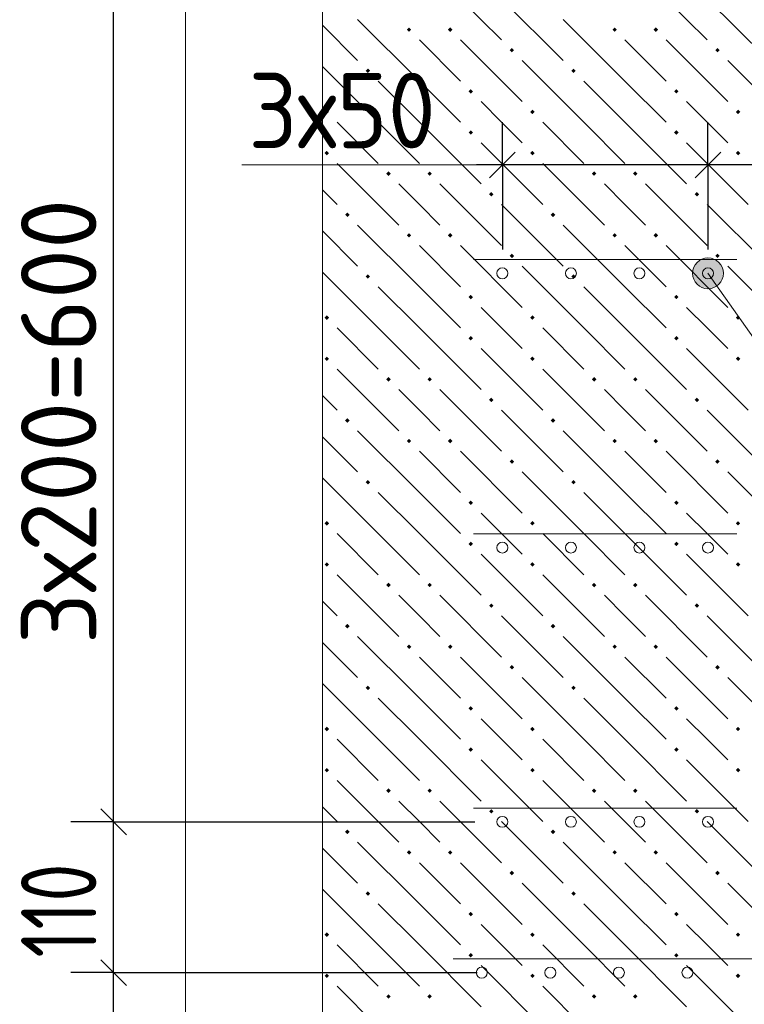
# Model space of a CAD drawing. Header units: millimetres. Extents: x 0 to 50400, y 0 to 35640.
# Tile 3 of 52: x 3432 to 5970, y 2909 to 6355. Entities that reach past the tile are written whole.
import ezdxf

# ---------------------------------------------------------------- set-up
doc = ezdxf.new("R2010")
doc.units = ezdxf.units.MM
for name, color, linetype, lineweight in [('Standard', 7, 'Continuous', 25), ('ЖБ Перекрытие верхний уровень', 7, 'Continuous', 35), ('Общий01', 7, 'Continuous', 13), ('Размерная линия_ общее', 7, 'Continuous', 13)]:
    doc.layers.add(name, color=color, linetype=linetype, lineweight=lineweight)
doc.layers.add('Вспомогательная арматура', color=7, linetype='Continuous', lineweight=18, true_color=0x656565)
doc.layers.add('Поперечная арматура', color=7, linetype='Continuous', lineweight=18, true_color=0x5a2814)
doc.layers.add('Размерная выноска', color=7, linetype='Continuous')
doc.styles.add('ISOCPEUR', font='txt')

msp = doc.modelspace()

# ---------------------------------------------------------------- hatches: boundary and pattern name
at = {"layer": 'ЖБ Перекрытие верхний уровень', "linetype": 'Continuous', "lineweight": 18, "transparency": 33554687}
for points in [[(4787.9, 6320.3), (4795.7, 6328.1), (4803.5, 6320.3), (4795.7, 6312.5)], [(4931.9, 6320.3), (4939.7, 6328.1), (4947.5, 6320.3), (4939.7, 6312.5)], [(5507.9, 6320.3), (5515.7, 6328.1), (5523.5, 6320.3), (5515.7, 6312.5)], [(5651.9, 6320.3), (5659.7, 6328.1), (5667.5, 6320.3), (5659.7, 6312.5)], [(5147.9, 6248.3), (5155.7, 6256.1), (5163.5, 6248.3), (5155.7, 6240.5)], [(5867.9, 6248.3), (5875.7, 6256.1), (5883.5, 6248.3), (5875.7, 6240.5)], [(4643.9, 6176.3), (4651.7, 6184.1), (4659.5, 6176.3), (4651.7, 6168.5)], [(5363.9, 6176.3), (5371.7, 6184.1), (5379.5, 6176.3), (5371.7, 6168.5)], [(5003.9, 6104.3), (5011.7, 6112.1), (5019.5, 6104.3), (5011.7, 6096.5)], [(5723.9, 6104.3), (5731.7, 6112.1), (5739.5, 6104.3), (5731.7, 6096.5)], [(4499.9, 6032.3), (4507.7, 6040.1), (4515.5, 6032.3), (4507.7, 6024.5)], [(5219.9, 6032.3), (5227.7, 6040.1), (5235.5, 6032.3), (5227.7, 6024.5)], [(5939.9, 6032.3), (5947.7, 6040.1), (5955.5, 6032.3), (5947.7, 6024.5)], [(5003.9, 5960.3), (5011.7, 5968.1), (5019.5, 5960.3), (5011.7, 5952.5)], [(5723.9, 5960.3), (5731.7, 5968.1), (5739.5, 5960.3), (5731.7, 5952.5)], [(4499.9, 5888.3), (4507.7, 5896.1), (4515.5, 5888.3), (4507.7, 5880.5)], [(5219.9, 5888.3), (5227.7, 5896.1), (5235.5, 5888.3), (5227.7, 5880.5)], [(5939.9, 5888.3), (5947.7, 5896.1), (5955.5, 5888.3), (5947.7, 5880.5)], [(4715.9, 5816.3), (4723.7, 5824.1), (4731.5, 5816.3), (4723.7, 5808.5)], [(4859.9, 5816.3), (4867.7, 5824.1), (4875.5, 5816.3), (4867.7, 5808.5)], [(5435.9, 5816.3), (5443.7, 5824.1), (5451.5, 5816.3), (5443.7, 5808.5)], [(5579.9, 5816.3), (5587.7, 5824.1), (5595.5, 5816.3), (5587.7, 5808.5)], [(5075.9, 5744.3), (5083.7, 5752.1), (5091.5, 5744.3), (5083.7, 5736.5)], [(5795.9, 5744.3), (5803.7, 5752.1), (5811.5, 5744.3), (5803.7, 5736.5)], [(4571.9, 5672.3), (4579.7, 5680.1), (4587.5, 5672.3), (4579.7, 5664.5)], [(5291.9, 5672.3), (5299.7, 5680.1), (5307.5, 5672.3), (5299.7, 5664.5)], [(4787.9, 5600.3), (4795.7, 5608.1), (4803.5, 5600.3), (4795.7, 5592.5)], [(4931.9, 5600.3), (4939.7, 5608.1), (4947.5, 5600.3), (4939.7, 5592.5)], [(5507.9, 5600.3), (5515.7, 5608.1), (5523.5, 5600.3), (5515.7, 5592.5)], [(5651.9, 5600.3), (5659.7, 5608.1), (5667.5, 5600.3), (5659.7, 5592.5)], [(5147.9, 5528.3), (5155.7, 5536.1), (5163.5, 5528.3), (5155.7, 5520.5)], [(5867.9, 5528.3), (5875.7, 5536.1), (5883.5, 5528.3), (5875.7, 5520.5)], [(4643.9, 5456.3), (4651.7, 5464.1), (4659.5, 5456.3), (4651.7, 5448.5)], [(5363.9, 5456.3), (5371.7, 5464.1), (5379.5, 5456.3), (5371.7, 5448.5)], [(5003.9, 5384.3), (5011.7, 5392.1), (5019.5, 5384.3), (5011.7, 5376.5)], [(5723.9, 5384.3), (5731.7, 5392.1), (5739.5, 5384.3), (5731.7, 5376.5)], [(4499.9, 5312.3), (4507.7, 5320.1), (4515.5, 5312.3), (4507.7, 5304.5)], [(5219.9, 5312.3), (5227.7, 5320.1), (5235.5, 5312.3), (5227.7, 5304.5)], [(5939.9, 5312.3), (5947.7, 5320.1), (5955.5, 5312.3), (5947.7, 5304.5)], [(5003.9, 5240.3), (5011.7, 5248.1), (5019.5, 5240.3), (5011.7, 5232.5)], [(5723.9, 5240.3), (5731.7, 5248.1), (5739.5, 5240.3), (5731.7, 5232.5)], [(4499.9, 5168.3), (4507.7, 5176.1), (4515.5, 5168.3), (4507.7, 5160.5)], [(5219.9, 5168.3), (5227.7, 5176.1), (5235.5, 5168.3), (5227.7, 5160.5)], [(5939.9, 5168.3), (5947.7, 5176.1), (5955.5, 5168.3), (5947.7, 5160.5)], [(4715.9, 5096.3), (4723.7, 5104.1), (4731.5, 5096.3), (4723.7, 5088.5)], [(4859.9, 5096.3), (4867.7, 5104.1), (4875.5, 5096.3), (4867.7, 5088.5)], [(5435.9, 5096.3), (5443.7, 5104.1), (5451.5, 5096.3), (5443.7, 5088.5)], [(5579.9, 5096.3), (5587.7, 5104.1), (5595.5, 5096.3), (5587.7, 5088.5)], [(5075.9, 5024.3), (5083.7, 5032.1), (5091.5, 5024.3), (5083.7, 5016.5)], [(5795.9, 5024.3), (5803.7, 5032.1), (5811.5, 5024.3), (5803.7, 5016.5)], [(4571.9, 4952.3), (4579.7, 4960.1), (4587.5, 4952.3), (4579.7, 4944.5)], [(5291.9, 4952.3), (5299.7, 4960.1), (5307.5, 4952.3), (5299.7, 4944.5)], [(4787.9, 4880.3), (4795.7, 4888.1), (4803.5, 4880.3), (4795.7, 4872.5)], [(4931.9, 4880.3), (4939.7, 4888.1), (4947.5, 4880.3), (4939.7, 4872.5)], [(5507.9, 4880.3), (5515.7, 4888.1), (5523.5, 4880.3), (5515.7, 4872.5)], [(5651.9, 4880.3), (5659.7, 4888.1), (5667.5, 4880.3), (5659.7, 4872.5)], [(5147.9, 4808.3), (5155.7, 4816.1), (5163.5, 4808.3), (5155.7, 4800.5)], [(5867.9, 4808.3), (5875.7, 4816.1), (5883.5, 4808.3), (5875.7, 4800.5)], [(4643.9, 4736.3), (4651.7, 4744.1), (4659.5, 4736.3), (4651.7, 4728.5)], [(5363.9, 4736.3), (5371.7, 4744.1), (5379.5, 4736.3), (5371.7, 4728.5)], [(5003.9, 4664.3), (5011.7, 4672.1), (5019.5, 4664.3), (5011.7, 4656.5)], [(5723.9, 4664.3), (5731.7, 4672.1), (5739.5, 4664.3), (5731.7, 4656.5)], [(4499.9, 4592.3), (4507.7, 4600.1), (4515.5, 4592.3), (4507.7, 4584.5)], [(5219.9, 4592.3), (5227.7, 4600.1), (5235.5, 4592.3), (5227.7, 4584.5)], [(5939.9, 4592.3), (5947.7, 4600.1), (5955.5, 4592.3), (5947.7, 4584.5)], [(5003.9, 4520.3), (5011.7, 4528.1), (5019.5, 4520.3), (5011.7, 4512.5)], [(5723.9, 4520.3), (5731.7, 4528.1), (5739.5, 4520.3), (5731.7, 4512.5)], [(4499.9, 4448.3), (4507.7, 4456.1), (4515.5, 4448.3), (4507.7, 4440.5)], [(5219.9, 4448.3), (5227.7, 4456.1), (5235.5, 4448.3), (5227.7, 4440.5)], [(5939.9, 4448.3), (5947.7, 4456.1), (5955.5, 4448.3), (5947.7, 4440.5)], [(4715.9, 4376.3), (4723.7, 4384.1), (4731.5, 4376.3), (4723.7, 4368.5)], [(4859.9, 4376.3), (4867.7, 4384.1), (4875.5, 4376.3), (4867.7, 4368.5)], [(5435.9, 4376.3), (5443.7, 4384.1), (5451.5, 4376.3), (5443.7, 4368.5)], [(5579.9, 4376.3), (5587.7, 4384.1), (5595.5, 4376.3), (5587.7, 4368.5)], [(5075.9, 4304.3), (5083.7, 4312.1), (5091.5, 4304.3), (5083.7, 4296.5)], [(5795.9, 4304.3), (5803.7, 4312.1), (5811.5, 4304.3), (5803.7, 4296.5)], [(4571.9, 4232.3), (4579.7, 4240.1), (4587.5, 4232.3), (4579.7, 4224.5)], [(5291.9, 4232.3), (5299.7, 4240.1), (5307.5, 4232.3), (5299.7, 4224.5)], [(4787.9, 4160.3), (4795.7, 4168.1), (4803.5, 4160.3), (4795.7, 4152.5)], [(4931.9, 4160.3), (4939.7, 4168.1), (4947.5, 4160.3), (4939.7, 4152.5)], [(5507.9, 4160.3), (5515.7, 4168.1), (5523.5, 4160.3), (5515.7, 4152.5)], [(5651.9, 4160.3), (5659.7, 4168.1), (5667.5, 4160.3), (5659.7, 4152.5)], [(5147.9, 4088.3), (5155.7, 4096.1), (5163.5, 4088.3), (5155.7, 4080.5)], [(5867.9, 4088.3), (5875.7, 4096.1), (5883.5, 4088.3), (5875.7, 4080.5)], [(4643.9, 4016.3), (4651.7, 4024.1), (4659.5, 4016.3), (4651.7, 4008.5)], [(5363.9, 4016.3), (5371.7, 4024.1), (5379.5, 4016.3), (5371.7, 4008.5)], [(5003.9, 3944.3), (5011.7, 3952.1), (5019.5, 3944.3), (5011.7, 3936.5)], [(5723.9, 3944.3), (5731.7, 3952.1), (5739.5, 3944.3), (5731.7, 3936.5)], [(4499.9, 3872.3), (4507.7, 3880.1), (4515.5, 3872.3), (4507.7, 3864.5)], [(5219.9, 3872.3), (5227.7, 3880.1), (5235.5, 3872.3), (5227.7, 3864.5)], [(5939.9, 3872.3), (5947.7, 3880.1), (5955.5, 3872.3), (5947.7, 3864.5)], [(5003.9, 3800.3), (5011.7, 3808.1), (5019.5, 3800.3), (5011.7, 3792.5)], [(5723.9, 3800.3), (5731.7, 3808.1), (5739.5, 3800.3), (5731.7, 3792.5)], [(4499.9, 3728.3), (4507.7, 3736.1), (4515.5, 3728.3), (4507.7, 3720.5)], [(5219.9, 3728.3), (5227.7, 3736.1), (5235.5, 3728.3), (5227.7, 3720.5)], [(5939.9, 3728.3), (5947.7, 3736.1), (5955.5, 3728.3), (5947.7, 3720.5)], [(4715.9, 3656.3), (4723.7, 3664.1), (4731.5, 3656.3), (4723.7, 3648.5)], [(4859.9, 3656.3), (4867.7, 3664.1), (4875.5, 3656.3), (4867.7, 3648.5)], [(5435.9, 3656.3), (5443.7, 3664.1), (5451.5, 3656.3), (5443.7, 3648.5)], [(5579.9, 3656.3), (5587.7, 3664.1), (5595.5, 3656.3), (5587.7, 3648.5)], [(5075.9, 3584.3), (5083.7, 3592.1), (5091.5, 3584.3), (5083.7, 3576.5)], [(5795.9, 3584.3), (5803.7, 3592.1), (5811.5, 3584.3), (5803.7, 3576.5)], [(4571.9, 3512.3), (4579.7, 3520.1), (4587.5, 3512.3), (4579.7, 3504.5)], [(5291.9, 3512.3), (5299.7, 3520.1), (5307.5, 3512.3), (5299.7, 3504.5)], [(4787.9, 3440.3), (4795.7, 3448.1), (4803.5, 3440.3), (4795.7, 3432.5)], [(4931.9, 3440.3), (4939.7, 3448.1), (4947.5, 3440.3), (4939.7, 3432.5)], [(5507.9, 3440.3), (5515.7, 3448.1), (5523.5, 3440.3), (5515.7, 3432.5)], [(5651.9, 3440.3), (5659.7, 3448.1), (5667.5, 3440.3), (5659.7, 3432.5)], [(5147.9, 3368.3), (5155.7, 3376.1), (5163.5, 3368.3), (5155.7, 3360.5)], [(5867.9, 3368.3), (5875.7, 3376.1), (5883.5, 3368.3), (5875.7, 3360.5)], [(4643.9, 3296.3), (4651.7, 3304.1), (4659.5, 3296.3), (4651.7, 3288.5)], [(5363.9, 3296.3), (5371.7, 3304.1), (5379.5, 3296.3), (5371.7, 3288.5)], [(5003.9, 3224.3), (5011.7, 3232.1), (5019.5, 3224.3), (5011.7, 3216.5)], [(5723.9, 3224.3), (5731.7, 3232.1), (5739.5, 3224.3), (5731.7, 3216.5)], [(4499.9, 3152.3), (4507.7, 3160.1), (4515.5, 3152.3), (4507.7, 3144.5)], [(5219.9, 3152.3), (5227.7, 3160.1), (5235.5, 3152.3), (5227.7, 3144.5)], [(5939.9, 3152.3), (5947.7, 3160.1), (5955.5, 3152.3), (5947.7, 3144.5)], [(5003.9, 3080.3), (5011.7, 3088.1), (5019.5, 3080.3), (5011.7, 3072.5)], [(5723.9, 3080.3), (5731.7, 3088.1), (5739.5, 3080.3), (5731.7, 3072.5)], [(4499.9, 3008.3), (4507.7, 3016.1), (4515.5, 3008.3), (4507.7, 3000.5)], [(5219.9, 3008.3), (5227.7, 3016.1), (5235.5, 3008.3), (5227.7, 3000.5)], [(5939.9, 3008.3), (5947.7, 3016.1), (5955.5, 3008.3), (5947.7, 3000.5)], [(4715.9, 2936.3), (4723.7, 2944.1), (4731.5, 2936.3), (4723.7, 2928.5)], [(4859.9, 2936.3), (4867.7, 2944.1), (4875.5, 2936.3), (4867.7, 2928.5)], [(5435.9, 2936.3), (5443.7, 2944.1), (5451.5, 2936.3), (5443.7, 2928.5)], [(5579.9, 2936.3), (5587.7, 2944.1), (5595.5, 2936.3), (5587.7, 2928.5)]]:
    msp.add_hatch(color=7, dxfattribs=at).paths.add_polyline_path(points, flags=16)
at = {"layer": 'Общий01', "linetype": 'Continuous', "lineweight": 13, "transparency": 33554687}
for points in [[(5837.6, 5520.9), (5793.5, 5489.8), (5788.9, 5462.7)], [(5837.6, 5520.9), (5788.9, 5462.7), (5864.7, 5516.3)], [(5864.7, 5516.3), (5788.9, 5462.7), (5798.3, 5436.2)], [(5793.5, 5489.8), (5837.6, 5520.9), (5811.2, 5511.5)], [(5864.7, 5516.3), (5798.3, 5436.2), (5886.5, 5498.6)], [(5886.5, 5498.6), (5798.3, 5436.2), (5820.1, 5418.6)], [(5886.5, 5498.6), (5820.1, 5418.6), (5895.9, 5472.2)], [(5895.9, 5472.2), (5820.1, 5418.6), (5847.2, 5413.9)], [(5895.9, 5472.2), (5847.2, 5413.9), (5891.2, 5445.1)], [(5891.2, 5445.1), (5847.2, 5413.9), (5873.6, 5423.3)]]:
    msp.add_hatch(color=7, dxfattribs=at).paths.add_polyline_path(points)

# ---------------------------------------------------------------- linework, layer by layer
at = {"layer": 'Standard', "color": 7, "linetype": 'Continuous', "lineweight": -3, "transparency": 33554687}
for p, q in [((3761, 3547.4), (3761, 6427.4)), ((5122.4, 5846.6), (5032.4, 5846.6)), ((5842.4, 5846.6), (5122.4, 5846.6)), ((6130.4, 5846.6), (5842.4, 5846.6)), ((3761, 3019.4), (3761, 3547.4)), ((3761, 2299.4), (3761, 3019.4))]:
    msp.add_line(p, q, dxfattribs=at)
at = {"layer": 'Standard', "color": 251, "linetype": 'Continuous', "lineweight": -3, "true_color": 0x656565, "transparency": 33554687}
for p, q in [((5122.4, 5846.6), (5122.4, 5996.6)), ((5842.4, 5846.6), (5842.4, 5996.6)), ((5122.4, 5846.6), (5122.4, 5696.6)), ((5122.4, 5846.6), (5122.4, 5550.7)), ((5842.4, 5846.6), (5842.4, 5696.6)), ((5842.4, 5846.6), (5842.4, 5550.7)), ((3761, 3547.4), (3611, 3547.4)), ((3761, 3547.4), (3911, 3547.4)), ((3761, 3547.4), (5026.4, 3547.4)), ((3761, 3019.4), (3611, 3019.4)), ((3761, 3019.4), (3911, 3019.4)), ((3761, 3019.4), (5034, 3019.4))]:
    msp.add_line(p, q, dxfattribs=at)
at = {"layer": 'Standard', "color": 7, "linetype": 'Continuous', "lineweight": 25, "transparency": 33554687}
for p, q in [((5167.4, 5891.6), (5077.4, 5801.6)), ((5887.4, 5891.6), (5797.4, 5801.6)), ((3806, 3502.4), (3716, 3592.4)), ((3806, 2974.4), (3716, 3064.4))]:
    msp.add_line(p, q, dxfattribs=at)
at = {"layer": 'Standard', "color": 254, "linetype": 'Continuous', "lineweight": 18, "true_color": 0xc4c4ff, "transparency": 33554687}
msp.add_lwpolyline([(4012.4, 1617.8), (9255, 1617.8), (9255, 8445.4), (4012.4, 8445.4), (4012.4, 1617.8)], dxfattribs=at)
at = {"layer": 'Вспомогательная арматура', "color": 251, "linetype": 'Continuous', "lineweight": 18, "true_color": 0x656565, "transparency": 33554687}
for p, q in [((5943.2, 5515.4), (5021.6, 5515.4)), ((5943.2, 5515.4), (5021.6, 5515.4)), ((5943.2, 4555.4), (5021.6, 4555.4)), ((5943.2, 4555.4), (5021.6, 4555.4)), ((5943.2, 3595.4), (5021.6, 3595.4)), ((5943.2, 3595.4), (5021.6, 3595.4)), ((4949.6, 3067.4), (8511.2, 3067.4)), ((4949.6, 3067.4), (8511.2, 3067.4))]:
    msp.add_line(p, q, dxfattribs=at)
at = {"layer": 'ЖБ Перекрытие верхний уровень', "color": 9, "linetype": 'Continuous', "lineweight": 18, "true_color": 0xc7c7c7, "transparency": 33554687}
for p, q in [((4903.7, 6500.3), (5119.7, 6284.3)), ((5623.7, 6500.3), (5839.7, 6284.3)), ((5119.7, 6428.3), (5335.7, 6212.3)), ((5839.7, 6428.3), (6055.7, 6212.3)), ((4831.7, 6140.3), (4615.7, 6356.3)), ((5551.7, 6140.3), (5335.7, 6356.3)), ((4492.4, 6335.6), (4615.7, 6212.3)), ((4831.7, 6284.3), (4975.7, 6140.3)), ((4975.7, 6284.3), (5191.7, 6068.3)), ((5551.7, 6284.3), (5695.7, 6140.3)), ((5695.7, 6284.3), (5911.7, 6068.3)), ((5407.7, 5996.3), (5191.7, 6212.3)), ((6127.7, 5996.3), (5911.7, 6212.3)), ((4687.7, 5996.3), (4492.4, 6191.6)), ((4687.7, 6140.3), (4831.7, 5996.3)), ((4831.7, 6140.3), (4975.7, 5996.3)), ((5407.7, 6140.3), (5551.7, 5996.3)), ((5551.7, 6140.3), (5695.7, 5996.3)), ((5119.7, 5996.3), (5047.7, 6068.3)), ((5839.7, 5996.3), (5767.7, 6068.3)), ((4543.7, 5996.3), (4687.7, 5852.3)), ((4687.7, 5996.3), (4831.7, 5852.3)), ((4831.7, 5996.3), (5047.7, 5780.3)), ((5191.7, 5924.3), (5119.7, 5996.3)), ((5263.7, 5996.3), (5407.7, 5852.3)), ((5407.7, 5996.3), (5551.7, 5852.3)), ((5551.7, 5996.3), (5767.7, 5780.3)), ((5911.7, 5924.3), (5839.7, 5996.3)), ((5047.7, 5924.3), (5263.7, 5708.3)), ((5767.7, 5924.3), (5983.7, 5708.3)), ((4543.7, 5852.3), (4759.7, 5636.3)), ((5263.7, 5852.3), (5479.7, 5636.3)), ((4492.4, 5759.6), (4543.7, 5708.3)), ((4831.7, 5708.3), (4759.7, 5780.3)), ((4903.7, 5780.3), (5119.7, 5564.3)), ((5551.7, 5708.3), (5479.7, 5780.3)), ((5623.7, 5780.3), (5839.7, 5564.3)), ((4903.7, 5636.3), (4831.7, 5708.3)), ((5119.7, 5708.3), (5335.7, 5492.3)), ((5623.7, 5636.3), (5551.7, 5708.3)), ((5839.7, 5708.3), (6055.7, 5492.3)), ((4831.7, 5420.3), (4615.7, 5636.3)), ((5551.7, 5420.3), (5335.7, 5636.3)), ((4492.4, 5615.6), (4615.7, 5492.3)), ((4831.7, 5564.3), (4975.7, 5420.3)), ((4975.7, 5564.3), (5191.7, 5348.3)), ((5551.7, 5564.3), (5695.7, 5420.3)), ((5695.7, 5564.3), (5911.7, 5348.3)), ((5407.7, 5276.3), (5191.7, 5492.3)), ((6127.7, 5276.3), (5911.7, 5492.3)), ((4687.7, 5276.3), (4492.4, 5471.6)), ((4687.7, 5420.3), (4831.7, 5276.3)), ((4831.7, 5420.3), (4975.7, 5276.3)), ((5407.7, 5420.3), (5551.7, 5276.3)), ((5551.7, 5420.3), (5695.7, 5276.3)), ((5119.7, 5276.3), (5047.7, 5348.3)), ((5839.7, 5276.3), (5767.7, 5348.3)), ((4543.7, 5276.3), (4687.7, 5132.3)), ((4687.7, 5276.3), (4831.7, 5132.3)), ((4831.7, 5276.3), (5047.7, 5060.3)), ((5191.7, 5204.3), (5119.7, 5276.3)), ((5263.7, 5276.3), (5407.7, 5132.3)), ((5407.7, 5276.3), (5551.7, 5132.3)), ((5551.7, 5276.3), (5767.7, 5060.3)), ((5911.7, 5204.3), (5839.7, 5276.3)), ((5047.7, 5204.3), (5263.7, 4988.3)), ((5767.7, 5204.3), (5983.7, 4988.3)), ((4543.7, 5132.3), (4759.7, 4916.3)), ((5263.7, 5132.3), (5479.7, 4916.3)), ((4492.4, 5039.6), (4543.7, 4988.3)), ((4831.7, 4988.3), (4759.7, 5060.3)), ((4903.7, 5060.3), (5119.7, 4844.3)), ((5551.7, 4988.3), (5479.7, 5060.3)), ((5623.7, 5060.3), (5839.7, 4844.3)), ((4903.7, 4916.3), (4831.7, 4988.3)), ((5119.7, 4988.3), (5335.7, 4772.3)), ((5623.7, 4916.3), (5551.7, 4988.3)), ((5839.7, 4988.3), (6055.7, 4772.3)), ((4492.4, 4895.6), (4615.7, 4772.3)), ((4831.7, 4700.3), (4615.7, 4916.3)), ((5551.7, 4700.3), (5335.7, 4916.3)), ((4831.7, 4844.3), (4975.7, 4700.3)), ((4975.7, 4844.3), (5191.7, 4628.3)), ((5551.7, 4844.3), (5695.7, 4700.3)), ((5695.7, 4844.3), (5911.7, 4628.3)), ((5407.7, 4556.3), (5191.7, 4772.3)), ((6127.7, 4556.3), (5911.7, 4772.3)), ((4687.7, 4556.3), (4492.4, 4751.6)), ((4687.7, 4700.3), (4831.7, 4556.3)), ((4831.7, 4700.3), (4975.7, 4556.3)), ((5407.7, 4700.3), (5551.7, 4556.3)), ((5551.7, 4700.3), (5695.7, 4556.3)), ((5119.7, 4556.3), (5047.7, 4628.3)), ((5839.7, 4556.3), (5767.7, 4628.3)), ((4543.7, 4556.3), (4687.7, 4412.3)), ((4687.7, 4556.3), (4831.7, 4412.3)), ((4831.7, 4556.3), (5047.7, 4340.3)), ((5191.7, 4484.3), (5119.7, 4556.3)), ((5263.7, 4556.3), (5407.7, 4412.3)), ((5407.7, 4556.3), (5551.7, 4412.3)), ((5551.7, 4556.3), (5767.7, 4340.3)), ((5911.7, 4484.3), (5839.7, 4556.3)), ((5047.7, 4484.3), (5263.7, 4268.3)), ((5767.7, 4484.3), (5983.7, 4268.3)), ((4543.7, 4412.3), (4759.7, 4196.3)), ((5263.7, 4412.3), (5479.7, 4196.3)), ((4492.4, 4319.6), (4543.7, 4268.3)), ((4831.7, 4268.3), (4759.7, 4340.3)), ((4903.7, 4340.3), (5119.7, 4124.3)), ((5551.7, 4268.3), (5479.7, 4340.3)), ((5623.7, 4340.3), (5839.7, 4124.3)), ((4903.7, 4196.3), (4831.7, 4268.3)), ((5119.7, 4268.3), (5335.7, 4052.3)), ((5623.7, 4196.3), (5551.7, 4268.3)), ((5839.7, 4268.3), (6055.7, 4052.3)), ((4492.4, 4175.6), (4615.7, 4052.3)), ((4831.7, 3980.3), (4615.7, 4196.3)), ((5551.7, 3980.3), (5335.7, 4196.3)), ((4831.7, 4124.3), (4975.7, 3980.3)), ((4975.7, 4124.3), (5191.7, 3908.3)), ((5551.7, 4124.3), (5695.7, 3980.3)), ((5695.7, 4124.3), (5911.7, 3908.3)), ((5407.7, 3836.3), (5191.7, 4052.3)), ((6127.7, 3836.3), (5911.7, 4052.3)), ((4687.7, 3836.3), (4492.4, 4031.6)), ((4687.7, 3980.3), (4831.7, 3836.3)), ((4831.7, 3980.3), (4975.7, 3836.3)), ((5407.7, 3980.3), (5551.7, 3836.3)), ((5551.7, 3980.3), (5695.7, 3836.3)), ((5119.7, 3836.3), (5047.7, 3908.3)), ((5839.7, 3836.3), (5767.7, 3908.3)), ((4543.7, 3836.3), (4687.7, 3692.3)), ((4687.7, 3836.3), (4831.7, 3692.3)), ((4831.7, 3836.3), (5047.7, 3620.3)), ((5191.7, 3764.3), (5119.7, 3836.3)), ((5263.7, 3836.3), (5407.7, 3692.3)), ((5407.7, 3836.3), (5551.7, 3692.3)), ((5551.7, 3836.3), (5767.7, 3620.3)), ((5911.7, 3764.3), (5839.7, 3836.3)), ((5047.7, 3764.3), (5263.7, 3548.3)), ((5767.7, 3764.3), (5983.7, 3548.3)), ((4543.7, 3692.3), (4759.7, 3476.3)), ((5263.7, 3692.3), (5479.7, 3476.3)), ((4831.7, 3548.3), (4759.7, 3620.3)), ((4903.7, 3620.3), (5119.7, 3404.3)), ((5551.7, 3548.3), (5479.7, 3620.3)), ((5623.7, 3620.3), (5839.7, 3404.3)), ((4492.4, 3599.6), (4543.7, 3548.3)), ((4903.7, 3476.3), (4831.7, 3548.3)), ((5119.7, 3548.3), (5335.7, 3332.3)), ((5623.7, 3476.3), (5551.7, 3548.3)), ((5839.7, 3548.3), (6055.7, 3332.3)), ((4492.4, 3455.6), (4615.7, 3332.3)), ((4831.7, 3260.3), (4615.7, 3476.3)), ((5551.7, 3260.3), (5335.7, 3476.3)), ((4831.7, 3404.3), (4975.7, 3260.3)), ((4975.7, 3404.3), (5191.7, 3188.3)), ((5551.7, 3404.3), (5695.7, 3260.3)), ((5695.7, 3404.3), (5911.7, 3188.3)), ((4687.7, 3116.3), (4492.4, 3311.6)), ((5407.7, 3116.3), (5191.7, 3332.3)), ((6127.7, 3116.3), (5911.7, 3332.3)), ((4687.7, 3260.3), (4831.7, 3116.3)), ((4831.7, 3260.3), (4975.7, 3116.3)), ((5407.7, 3260.3), (5551.7, 3116.3)), ((5551.7, 3260.3), (5695.7, 3116.3)), ((5119.7, 3116.3), (5047.7, 3188.3)), ((5839.7, 3116.3), (5767.7, 3188.3)), ((4543.7, 3116.3), (4687.7, 2972.3)), ((4687.7, 3116.3), (4831.7, 2972.3)), ((4831.7, 3116.3), (5047.7, 2900.3)), ((5191.7, 3044.3), (5119.7, 3116.3)), ((5263.7, 3116.3), (5407.7, 2972.3)), ((5407.7, 3116.3), (5551.7, 2972.3)), ((5551.7, 3116.3), (5767.7, 2900.3)), ((5911.7, 3044.3), (5839.7, 3116.3)), ((5047.7, 3044.3), (5263.7, 2828.3)), ((5767.7, 3044.3), (5983.7, 2828.3)), ((4543.7, 2972.3), (4759.7, 2756.3)), ((5263.7, 2972.3), (5479.7, 2756.3))]:
    msp.add_line(p, q, dxfattribs=at)
at = {"layer": 'Общий01', "color": 7, "linetype": 'Continuous', "lineweight": 13, "transparency": 33554687}
for p, q in [((5811.2, 5511.5), (5811.2, 5511.5)), ((5886.5, 5498.6), (5886.5, 5498.6)), ((5798.3, 5436.2), (5798.3, 5436.2)), ((5873.6, 5423.3), (5873.6, 5423.3))]:
    msp.add_line(p, q, dxfattribs=at)
msp.add_lwpolyline([(5842.4, 5467.4), (6355.8, 4741.5), (8649.1, 4743.9)], dxfattribs=at)
msp.add_circle((5842.4, 5467.4), 54, dxfattribs=at)
at = {"layer": 'Поперечная арматура', "color": 19, "linetype": 'Continuous', "lineweight": 18, "true_color": 0x5a2814, "transparency": 33554687}
for centre in [(5122.4, 5467.4), (5362.4, 5467.4), (5602.4, 5467.4), (5842.4, 5467.4), (5122.4, 4507.4), (5362.4, 4507.4), (5602.4, 4507.4), (5842.4, 4507.4), (5122.4, 3547.4), (5362.4, 3547.4), (5602.4, 3547.4), (5842.4, 3547.4), (5050.4, 3019.4), (5290.4, 3019.4), (5530.4, 3019.4), (5770.4, 3019.4)]:
    msp.add_circle(centre, 19.2, dxfattribs=at)
at = {"layer": 'Размерная выноска', "color": 7, "linetype": 'Continuous', "lineweight": 13, "transparency": 33554687}
msp.add_line((4492.4, 8109.4), (4492.4, 1953.8), dxfattribs=at)
at = {"layer": 'Размерная линия_ общее', "color": 7, "linetype": 'Continuous', "lineweight": 13, "transparency": 33554687}
msp.add_line((5122.4, 5846.6), (4210.4, 5846.6), dxfattribs=at)

# ---------------------------------------------------------------- texts
at = {"layer": 'Standard', "color": 7, "linetype": 'Continuous', "lineweight": 25, "transparency": 33554687, "insert": (4232.8, 5905.2), "char_height": 264, "width": 861.721, "attachment_point": 7, "style": 'ISOCPEUR'}
msp.add_mtext('\\W0.93;3х50', dxfattribs=at)
at = {"layer": 'Standard', "color": 7, "linetype": 'Continuous', "lineweight": 25, "transparency": 33554687, "char_height": 264, "attachment_point": 7, "rotation": 90, "style": 'ISOCPEUR'}
for s, insert, width in [('\\W0.97;3х200=600', (3701, 4169), 1789.717), ('\\W0.74;110', (3701, 3072.2), 546.185)]:
    msp.add_mtext(s, dxfattribs=dict(at, insert=insert, width=width))

doc.saveas('drawing.dxf')
